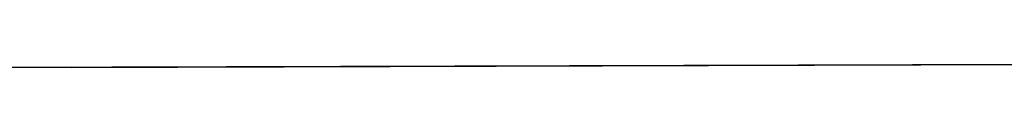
# Model space of a CAD drawing. Extents: x 0 to 796, y 0 to 496.
# Tile 234 of 242: x 714.0069 to 718.3847, y 304.2935 to 304.3384. Entities that reach past the tile are written whole.
import ezdxf

# ---------------------------------------------------------------- set-up
doc = ezdxf.new("R2010")
doc.units = 0
doc.header["$LTSCALE"] = 12
doc.header["$MEASUREMENT"] = 0
doc.layers.add('X', color=1, linetype='CONTINUOUS')

msp = doc.modelspace()

# ---------------------------------------------------------------- linework, layer by layer
at = {"layer": 'X'}
for p, q in [((726.8177, 304.33837), (711.67777, 304.29349)), ((713.88979, 304.30008), (724.59464, 304.33181)), ((714.23891, 304.30111), (724.23886, 304.33075)), ((714.24554, 304.30111), (714.23891, 304.30111)), ((724.2455, 304.33075), (714.24554, 304.30111))]:
    msp.add_line(p, q, dxfattribs=at)

doc.saveas('drawing.dxf')
